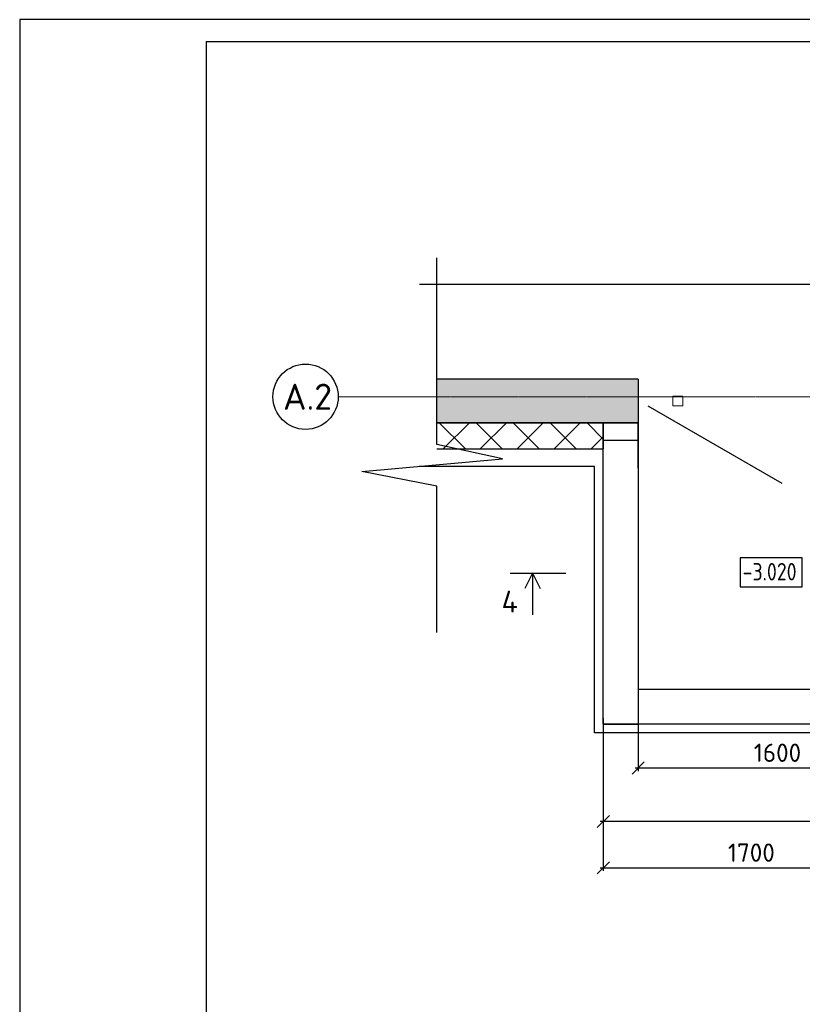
# Model space of a CAD drawing. Header units: millimetres. Extents: x 125896 to 2572636, y -120305 to 130347.
# Tile 71 of 256: x 292866 to 301856, y 56121 to 67429. Entities that reach past the tile are written whole.
import ezdxf

# ---------------------------------------------------------------- set-up
doc = ezdxf.new("R2010")
doc.units = ezdxf.units.MM
doc.linetypes.add('CENTER', pattern=[2, 1.25, -0.25, 0.25, -0.25])
doc.linetypes.add('CENTER2', pattern=[28.575, 19.05, -3.175, 3.175, -3.175])
for name, color, linetype in [('11', 7, 'Continuous'), ('СПДС_Оси', 7, 'Continuous'), ('Столовая - обозначения', 7, 'Continuous')]:
    doc.layers.add(name, color=color, linetype=linetype)
for name, color, linetype, lineweight in [('Standard', 7, 'Continuous', 25), ('Навесной фасад', 7, 'Continuous', 25), ('ОСИ', 7, 'CENTER', 15), ('Столовая Двери и окна', 7, 'Continuous', 15), ('Текст_ общее', 7, 'Continuous', 25)]:
    doc.layers.add(name, color=color, linetype=linetype, lineweight=lineweight)
doc.layers.add('Стена_ бетон несущ.', color=7, linetype='Continuous', lineweight=70, true_color=0xb4b496)
doc.styles.add('Century Gothic', font='isocpeur.ttf')
doc.styles.get("Standard").update_dxf_attribs({"font": 'isocpeur.ttf'})
doc.dimstyles.new('Осевые', dxfattribs={"dimscale": 0.7, "dimtxt": 450, "dimasz": 400, "dimexe": 100, "dimexo": 100, "dimgap": 100, "dimtad": 1, "dimdec": 0, "dimzin": 0, "dimdsep": 46, "dimtxsty": 'Standard', "dimblk": 'OBLIQUE', "dimcen": 9, "dimdle": 100, "dimazin": 0, "dimtm": 1e-09, "dimtfac": 1, "dimtdec": 0, "dimtofl": 0, "dimtmove": 0, "dimatfit": 3, "dimfxl": 1, "dimtolj": 1, "dimtzin": 0, "dimarcsym": 0})

# ---------------------------------------------------------------- blocks, each defined once
blk = doc.blocks.new('Штамп')
at = {"layer": '11'}
for p, q in [((311470, 126228), (252070, 126228)), ((252070, 126228), (252070, 84178))]:
    blk.add_line(p, q, dxfattribs=at)
at = {"layer": '11', "lineweight": 30}
for q in [(254210, 84428), (311220, 125978)]:
    blk.add_line((254210, 125978), q, dxfattribs=at)
blk = doc.blocks.new('_OBLIQUE')
at = {"color": 0, "linetype": 'ByBlock'}
blk.add_line((-0.5, -0.5), (0.5, 0.5), dxfattribs=at)
blk = doc.blocks.new('*D482')
at = {"layer": 'Defpoints', "color": 0, "linetype": 'ByBlock', "lineweight": 20, "ltscale": 13, "transparency": 16777216}
for p in [(299570, 59339), (302970, 58165), (302970, 57688)]:
    blk.add_point(p, dxfattribs=at)
at = {"layer": 'ОСИ', "color": 0, "linetype": 'ByBlock', "lineweight": -2, "ltscale": 13, "transparency": 16777216}
for p, q in [((299570, 59304), (299570, 57653)), ((302970, 58130), (302970, 57653)), ((299535, 57688), (303005, 57688))]:
    blk.add_line(p, q, dxfattribs=at)
at = {"layer": 'ОСИ', "color": 0, "linetype": 'ByBlock', "lineweight": -2, "ltscale": 13, "transparency": 16777216, "xscale": 140, "yscale": 140, "zscale": 140, "rotation": 180}
blk.add_blockref('_OBLIQUE', (299570, 57688), dxfattribs=at)
at = {"layer": 'ОСИ', "color": 0, "linetype": 'ByBlock', "lineweight": -2, "ltscale": 13, "transparency": 16777216, "xscale": 140, "yscale": 140, "zscale": 140}
blk.add_blockref('_OBLIQUE', (302970, 57688), dxfattribs=at)
at = {"layer": 'ОСИ', "color": 0, "linetype": 'ByBlock', "ltscale": 13, "transparency": 16777216, "insert": (301270, 57863), "char_height": 210, "width": 583.33, "attachment_point": 5}
blk.add_mtext('\\A1;1700', dxfattribs=at)
blk = doc.blocks.new('дверь1_3_$F2', base_point=(0, -55.4))
at = {"layer": 'Standard', "color": 7, "linetype": 'Continuous', "lineweight": 13, "transparency": 33554687}
for p, q in [((800, 0.6), (744, 0.6)), ((744, 0.6), (744, -55.4)), ((800, -55.4), (800, 0.6)), ((744, -55.4), (800, -55.4))]:
    blk.add_line(p, q, dxfattribs=at)
blk = doc.blocks.new('*D485')
at = {"layer": 'Defpoints', "color": 0, "linetype": 'ByBlock', "lineweight": 20, "ltscale": 13, "transparency": 16777216}
for p in [(299570, 59444), (312970, 59398), (299570, 58220)]:
    blk.add_point(p, dxfattribs=at)
at = {"layer": 'ОСИ', "color": 0, "linetype": 'ByBlock', "lineweight": -2, "ltscale": 13, "transparency": 16777216}
for p, q in [((299570, 59409), (299570, 58185)), ((312970, 59363), (312970, 58185)), ((313005, 58220), (299535, 58220))]:
    blk.add_line(p, q, dxfattribs=at)
at = {"layer": 'ОСИ', "color": 0, "linetype": 'ByBlock', "lineweight": -2, "ltscale": 13, "transparency": 16777216, "xscale": 140, "yscale": 140, "zscale": 140, "rotation": 180}
blk.add_blockref('_OBLIQUE', (299570, 58220), dxfattribs=at)
at = {"layer": 'ОСИ', "color": 0, "linetype": 'ByBlock', "lineweight": -2, "ltscale": 13, "transparency": 16777216, "xscale": 140, "yscale": 140, "zscale": 140}
blk.add_blockref('_OBLIQUE', (312970, 58220), dxfattribs=at)
at = {"layer": 'ОСИ', "color": 0, "linetype": 'ByBlock', "ltscale": 13, "transparency": 16777216, "insert": (306304, 58395), "char_height": 210, "attachment_point": 5}
blk.add_mtext('\\A1;6700', dxfattribs=at)
blk = doc.blocks.new('*D496')
at = {"layer": 'Defpoints', "color": 0, "linetype": 'ByBlock', "lineweight": 20, "ltscale": 13, "transparency": 16777216}
for p in [(299970, 60437, -5480), (303170, 60407), (299970, 58835)]:
    blk.add_point(p, dxfattribs=at)
at = {"layer": 'ОСИ', "color": 0, "linetype": 'ByBlock', "lineweight": -2, "ltscale": 13, "transparency": 16777216}
for p, q in [((299970, 60402), (299970, 58800)), ((303170, 60372), (303170, 58800)), ((303205, 58835), (299935, 58835))]:
    blk.add_line(p, q, dxfattribs=at)
at = {"layer": 'ОСИ', "color": 0, "linetype": 'ByBlock', "lineweight": -2, "ltscale": 13, "transparency": 16777216, "xscale": 140, "yscale": 140, "zscale": 140, "rotation": 180}
blk.add_blockref('_OBLIQUE', (299970, 58835), dxfattribs=at)
at = {"layer": 'ОСИ', "color": 0, "linetype": 'ByBlock', "lineweight": -2, "ltscale": 13, "transparency": 16777216, "xscale": 140, "yscale": 140, "zscale": 140}
blk.add_blockref('_OBLIQUE', (303170, 58835), dxfattribs=at)
at = {"layer": 'ОСИ', "color": 0, "linetype": 'ByBlock', "ltscale": 13, "transparency": 16777216, "insert": (301570, 59010), "char_height": 210, "attachment_point": 5}
blk.add_mtext('\\A1;1600', dxfattribs=at)

msp = doc.modelspace()

# ---------------------------------------------------------------- hatches: boundary and pattern name
at = {"layer": 'Навесной фасад', "linetype": 'Continuous', "lineweight": 25, "true_color": 0x939598, "transparency": 33554687}
h = msp.add_hatch(dxfattribs=at)
h.set_pattern_fill('__________6', color=252, scale=200, style=0, pattern_type=2)
h.set_pattern_definition([(45, (285342.76, 106112.77), (-212.132, 212.132), []), (135, (285342.76, 106112.77), (-212.132, -212.132), [])])
h.paths.add_polyline_path([(299569.8, 62799), (297659.6, 62799), (297659.6, 62499), (299569.8, 62499)])
at = {"layer": 'Стена_ бетон несущ.', "linetype": 'Continuous', "lineweight": 25, "true_color": 0x939598, "transparency": 33554687}
msp.add_hatch(color=252, dxfattribs=at).paths.add_polyline_path([(297659.6, 62799), (299969.8, 62799), (299969.8, 63299), (297659.6, 63299)])

# ---------------------------------------------------------------- linework, layer by layer
at = {"layer": 'Навесной фасад', "color": 252, "linetype": 'Continuous', "lineweight": 25, "true_color": 0x939598, "transparency": 33554687}
for p, q in [((299569.8, 62799), (297659.6, 62799)), ((299569.8, 62499), (299569.8, 62799)), ((297659.6, 62499), (299569.8, 62499))]:
    msp.add_line(p, q, dxfattribs=at)
at = {"layer": 'ОСИ', "color": 16, "linetype": 'CENTER2', "lineweight": 15, "ltscale": 0.2, "transparency": 33554687}
msp.add_line((296525.1, 63099), (317293.5, 63099), dxfattribs=at)
at = {"layer": 'СПДС_Оси', "linetype": 'Continuous', "lineweight": 25, "ltscale": 150}
msp.add_circle((296150.1, 63099), 375, dxfattribs=at)
at = {"layer": 'Стена_ бетон несущ.', "color": 252, "linetype": 'Continuous', "lineweight": 25, "true_color": 0x939598, "transparency": 33554687}
for p, q in [((299969.8, 63299), (297659.6, 63299)), ((299969.8, 63299), (299969.8, 62799)), ((300081.8, 62993), (301619.8, 62105)), ((297659.6, 62799), (299569.8, 62799)), ((299569.8, 62799), (299969.8, 62799)), ((299569.8, 62799), (299569.8, 62499)), ((299969.8, 62799), (299569.8, 62799)), ((299969.8, 62439), (299969.8, 62799)), ((299969.8, 62359), (299969.8, 62439))]:
    msp.add_line(p, q, dxfattribs=at)
at = {"layer": 'Стена_ бетон несущ.', "color": 7, "linetype": 'Continuous', "lineweight": 35, "transparency": 33554687}
for p, q in [((299969.8, 62279), (299969.8, 62359)), ((299569.8, 59339), (299969.8, 59339))]:
    msp.add_line(p, q, dxfattribs=at)
at = {"layer": 'Столовая Двери и окна', "color": 18, "lineweight": 25, "true_color": 0x000000}
for p, q in [((297659.6, 62548.7), (297659.6, 64695.5)), ((306292, 64389.4), (297459.1, 64389.4)), ((298412.7, 62384.2), (297659.6, 62548.7)), ((296795.3, 62240.5), (298412.7, 62384.2)), ((297659.6, 62070.3), (296795.3, 62240.5)), ((297659.6, 60390.3), (297659.6, 62070.3))]:
    msp.add_line(p, q, dxfattribs=at)
at = {"layer": 'Столовая Двери и окна', "color": 18, "lineweight": 30, "true_color": 0x000000}
for p, q in [((298499.5, 61072.3), (299138, 61072.3)), ((298755.3, 61072.3), (298667.3, 60897.2)), ((298755.3, 61072.3), (298755.3, 60593.8)), ((298755.3, 61072.3), (298843.3, 60897.2))]:
    msp.add_line(p, q, dxfattribs=at)
msp.add_lwpolyline([(299569.8, 62799), (299969.8, 62799), (299969.8, 59739), (312569.8, 59739), (312569.8, 62799), (312969.8, 62799), (312969.8, 59339), (299569.8, 59339), (299569.8, 62799)], dxfattribs=at)
msp.add_lwpolyline([(299569.8, 62599), (299969.8, 62599), (299969.8, 62799), (299569.8, 62799)], close=True, dxfattribs=at)
at = {"layer": 'Столовая Двери и окна', "color": 5, "lineweight": 30, "elevation": -720}
msp.add_lwpolyline([(317669.7, 62299), (313069.8, 62299), (313069.8, 59239), (299469.8, 59239), (299469.8, 62299), (297453.5, 62299), (297453.5, 62299)], dxfattribs=at)
at = {"layer": 'Текст_ общее', "color": 18, "linetype": 'Continuous', "lineweight": 25, "true_color": 0x000000, "transparency": 33554687}
msp.add_lwpolyline([(301142.5, 60915.9), (301853.7, 60915.9), (301853.7, 61249.2), (301142.5, 61249.2), (301142.5, 60915.9)], dxfattribs=at)

# ---------------------------------------------------------------- block references
at = {"layer": 'Стена_ бетон несущ.', "color": 252, "linetype": 'Continuous', "lineweight": 25, "true_color": 0x939598, "transparency": 33554687, "xscale": -2, "yscale": 2, "zscale": 2}
msp.add_blockref('дверь1_3_$F2', (301969.8, 62993), dxfattribs=at)
at = {"layer": 'Столовая - обозначения', "color": 252, "lineweight": 20, "true_color": 0x939598}
msp.add_blockref('Штамп', (40796.7, -58798.4), dxfattribs=at)

# ---------------------------------------------------------------- texts
at = {"layer": 'СПДС_Оси', "linetype": 'Continuous', "lineweight": 25, "ltscale": 150, "insert": (295891.4, 63249.1), "char_height": 300, "width": 825, "attachment_point": 1}
msp.add_mtext('А.2', dxfattribs=at)
at = {"layer": 'Столовая Двери и окна', "color": 18, "true_color": 0x000000}
msp.add_text('4', height=250, dxfattribs=at).set_placement((298401.4, 60620.9))
at = {"layer": 'Текст_ общее', "color": 18, "linetype": 'Continuous', "lineweight": 25, "true_color": 0x000000, "transparency": 33554687, "insert": (301170.2, 60989.2), "char_height": 200, "width": 739.069, "attachment_point": 7, "style": 'Century Gothic'}
msp.add_mtext('\\W0.83;-3.020', dxfattribs=at)

# ---------------------------------------------------------------- dimensions: what is measured, and where the dimension line sits
at = {"layer": 'ОСИ', "linetype": 'ByBlock', "ltscale": 13}
dim = msp.add_linear_dim(base=(299969.8, 58834.8, 5480), p1=(303170.1, 60407.3, 5480), p2=(299969.8, 60437.3), dimstyle='Осевые', override={"dimtxt": 300, "dimasz": 200, "dimexe": 50, "dimexo": 50, "dimlfac": 0.5, "dimdle": 50, "dimtmove": 1}, dxfattribs=at)
dim.commit()
dim.dimension.update_dxf_attribs({"geometry": '*D496', "text_midpoint": (301569.9, 59009.8, 5480)})
for base, p1, p2, picture, middle in [((299569.8, 58219.7), (312969.8, 59398), (299569.8, 59443.9), '*D485', (306304.3, 58219.7)), ((302969.8, 57687.6), (299569.8, 59339), (302969.8, 58164.7), '*D482', (301269.8, 57687.6))]:
    dim = msp.add_linear_dim(base=base, p1=p1, p2=p2, dimstyle='Осевые', override={"dimtxt": 300, "dimasz": 200, "dimexe": 50, "dimexo": 50, "dimlfac": 0.5, "dimdle": 50, "dimtmove": 1}, dxfattribs=at)
    dim.commit()
    dim.dimension.update_dxf_attribs({"geometry": picture, "text_midpoint": middle, "dimtype": 160})

doc.saveas('drawing.dxf')
